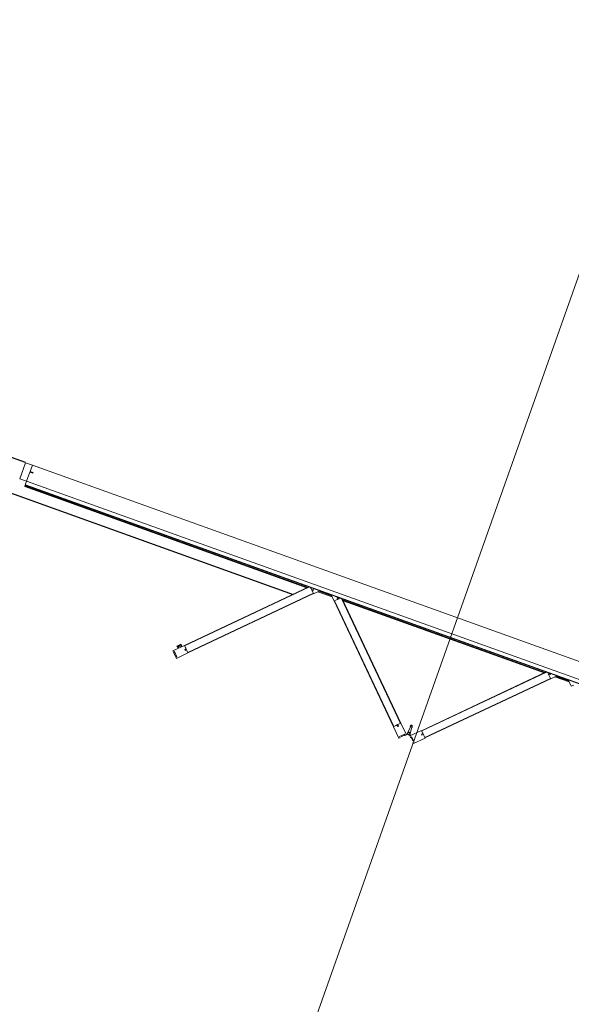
# Model space of a CAD drawing. Header units: millimetres. Extents: x 1512 to 2105, y 794 to 1149.
# Tile 8 of 256: x 1571.88 to 1575.17, y 1101.47 to 1107.34. Entities that reach past the tile are written whole.
import ezdxf

# ---------------------------------------------------------------- set-up
doc = ezdxf.new("R2010")
doc.units = ezdxf.units.MM
for name, color, linetype, lineweight in [('A-DOOR', 31, 'Continuous', 9), ('A-WALL', 113, 'Continuous', 9), ('G-ANNO-SYMB', 111, 'Continuous', 9)]:
    doc.layers.add(name, color=color, linetype=linetype, lineweight=lineweight)

# ---------------------------------------------------------------- blocks, each defined once
blk = doc.blocks.new('5-panel_Bi-fold_external_door_10806 - Type 1-239811-زیرزمین')
at = {"layer": 'A-DOOR'}
for p, q in [((-0.1205, 0.6949), (-0.1742, 0.6412)), ((-0.1389, 0.6058), (-0.0851, 0.6596)), ((-0.1148, 0.6893), (-0.1205, 0.6949)), ((-0.1198, 0.6843), (-0.1148, 0.6893)), ((-0.0957, 0.6603), (-0.1198, 0.6843)), ((-0.1103, 0.6784), (-0.112, 0.6766)), ((-0.1103, 0.6784), (-0.112, 0.6766)), ((-0.1103, 0.6784), (-0.112, 0.6766)), ((-0.097, 0.6673), (-0.1081, 0.6784)), ((-0.0908, 0.6653), (-0.0957, 0.6603)), ((-0.0909, 0.6651), (-0.0924, 0.6665)), ((-0.0851, 0.6596), (-0.0908, 0.6653)), ((-0.0879, 0.6568), (-0.0837, 0.6525)), ((-0.0797, 0.6539), (-0.0853, 0.6594)), ((-0.0625, 0.6594), (-0.0681, 0.6539)), ((-0.0674, 0.6531), (-0.0676, 0.6533)), ((-0.0674, 0.6531), (-0.0676, 0.6533)), ((-0.0674, 0.6531), (-0.0676, 0.6533)), ((-0.0674, 0.6531), (-0.0676, 0.6533)), ((-0.0674, 0.6531), (-0.0676, 0.6533)), ((-0.0674, 0.6531), (-0.0676, 0.6533)), ((-0.0674, 0.6531), (-0.0676, 0.6533)), ((-0.0674, 0.6531), (-0.0676, 0.6533)), ((-0.0674, 0.6531), (-0.0676, 0.6533)), ((-0.0642, 0.6525), (-0.0599, 0.6568)), ((-0.0571, 0.6653), (-0.0627, 0.6596)), ((-0.0627, 0.6596), (-0.009, 0.6058)), ((-0.0521, 0.6603), (-0.0571, 0.6653)), ((-0.0554, 0.6665), (-0.0569, 0.6651)), ((-0.0281, 0.6843), (-0.0521, 0.6603)), ((-0.0397, 0.6784), (-0.0508, 0.6673)), ((-0.0358, 0.6766), (-0.0376, 0.6784)), ((-0.0358, 0.6766), (-0.0376, 0.6784)), ((-0.0358, 0.6766), (-0.0376, 0.6784)), ((-0.0274, 0.6949), (-0.033, 0.6893)), ((-0.033, 0.6893), (-0.0281, 0.6843)), ((0.0264, 0.6412), (-0.0274, 0.6949)), ((1.3827, 0.695), (1.3289, 0.6412)), ((1.3643, 0.6059), (1.418, 0.6596)), ((1.3884, 0.6893), (1.3827, 0.695)), ((1.3834, 0.6843), (1.3884, 0.6893)), ((1.4074, 0.6603), (1.3834, 0.6843)), ((1.3912, 0.6854), (1.3868, 0.681)), ((1.4085, 0.6681), (1.3912, 0.6854)), ((1.4069, 0.6665), (1.4085, 0.6681)), ((1.4103, 0.6631), (1.4069, 0.6665)), ((1.4124, 0.6653), (1.4074, 0.6603)), ((1.418, 0.6596), (1.4124, 0.6653)), ((-0.7598, 0.0542), (-0.1735, 0.6405)), ((-0.7584, 0.0527), (-0.1721, 0.6391)), ((-0.7235, 0.0255), (-0.141, 0.608)), ((-0.7207, 0.0255), (-0.1396, 0.6066)), ((-0.1742, 0.6412), (-0.1627, 0.6297)), ((-0.1735, 0.6405), (-0.1721, 0.6391)), ((-0.1627, 0.6297), (-0.158, 0.6231)), ((-0.158, 0.6231), (-0.1507, 0.6304)), ((-0.1571, 0.6241), (-0.1528, 0.6198)), ((-0.1464, 0.6262), (-0.1536, 0.6191)), ((-0.1536, 0.6191), (-0.15, 0.617)), ((-0.1507, 0.6304), (-0.1464, 0.6262)), ((-0.15, 0.617), (-0.1389, 0.6058)), ((-0.141, 0.608), (-0.1396, 0.6066)), ((-0.0812, 0.645), (-0.0779, 0.598)), ((-0.0796, 0.6023), (-0.0777, 0.597)), ((-0.0796, 0.6023), (-0.0779, 0.598)), ((-0.0777, 0.597), (-0.0796, 0.6023)), ((-0.0777, 0.597), (-0.0778, 0.5974)), ((-0.0701, 0.597), (-0.0683, 0.6023)), ((-0.0683, 0.6023), (-0.0701, 0.597)), ((-0.0701, 0.597), (-0.07, 0.5974)), ((-0.0699, 0.598), (-0.0666, 0.645)), ((-0.0683, 0.6023), (-0.0699, 0.598)), ((-0.009, 0.6058), (0.0022, 0.617)), ((-0.0083, 0.6066), (-0.0069, 0.608)), ((-0.0083, 0.6066), (0.5728, 0.0255)), ((-0.0069, 0.608), (0.5757, 0.0255)), ((-0.0014, 0.6262), (0.0029, 0.6304)), ((0.0057, 0.6191), (-0.0014, 0.6262)), ((0.0022, 0.617), (0.0057, 0.6191)), ((0.0029, 0.6304), (0.0102, 0.6231)), ((0.005, 0.6198), (0.0092, 0.6241)), ((0.0102, 0.6231), (0.0148, 0.6297)), ((0.0148, 0.6297), (0.0264, 0.6412)), ((0.0243, 0.6391), (0.0257, 0.6405)), ((0.0243, 0.6391), (0.6106, 0.0527)), ((0.0257, 0.6405), (0.612, 0.0542)), ((1.3297, 0.6405), (0.7433, 0.0542)), ((1.3311, 0.6391), (0.7447, 0.0528)), ((1.3622, 0.608), (0.7797, 0.0255)), ((1.3636, 0.6066), (0.7825, 0.0255)), ((1.3289, 0.6412), (1.3401, 0.6301)), ((1.3297, 0.6405), (1.3311, 0.6391)), ((1.3401, 0.6301), (1.3422, 0.6265)), ((1.3422, 0.6265), (1.3493, 0.6336)), ((1.3429, 0.6273), (1.3472, 0.623)), ((1.3535, 0.6294), (1.3462, 0.622)), ((1.3462, 0.622), (1.3528, 0.6174)), ((1.3493, 0.6336), (1.3535, 0.6294)), ((1.3528, 0.6174), (1.3643, 0.6059)), ((1.3622, 0.608), (1.3636, 0.6066)), ((1.3775, 0.619), (1.381, 0.6155)), ((1.3785, 0.6129), (1.381, 0.6155)), ((1.3824, 0.609), (1.3785, 0.6129)), ((1.3943, 0.6288), (1.381, 0.6155)), ((1.4015, 0.6281), (1.3824, 0.609)), ((1.3833, 0.6081), (1.3824, 0.609)), ((1.3855, 0.6059), (1.3833, 0.6081)), ((1.3855, 0.6059), (1.4046, 0.625)), ((1.3855, 0.6059), (1.4046, 0.625)), ((1.3861, 0.6053), (1.3855, 0.6059)), ((1.3861, 0.6053), (1.4052, 0.6244)), ((1.3943, 0.6288), (1.3907, 0.6323)), ((1.3943, 0.6288), (1.3976, 0.632)), ((1.3976, 0.632), (1.4015, 0.6281)), ((1.4015, 0.6281), (1.4024, 0.6272)), ((1.4024, 0.6272), (1.4046, 0.625)), ((1.4046, 0.625), (1.4052, 0.6244)), ((2.581, 0.0259), (-2.331, 0.0259)), ((2.581, 0.0237), (-2.331, 0.0237)), ((-2.331, 0.0016), (2.581, 0.0016)), ((-0.8905, 0.0549), (-0.902, 0.0433)), ((-0.861, 0.0255), (-0.8905, 0.0549)), ((-0.7803, 0.0351), (-0.8707, 0.0351)), ((-0.8667, 0.0311), (-0.7843, 0.0311)), ((-0.788, 0.0296), (-0.863, 0.0296)), ((-0.7605, 0.0549), (-0.7899, 0.0255)), ((-0.749, 0.0433), (-0.7605, 0.0549)), ((-0.7584, 0.0527), (-0.7598, 0.0542)), ((-0.7498, 0.0314), (-0.7424, 0.0387)), ((-0.7455, 0.0271), (-0.7498, 0.0314)), ((-0.7424, 0.0387), (-0.749, 0.0433)), ((-0.7384, 0.0342), (-0.7455, 0.0271)), ((-0.7391, 0.0335), (-0.7434, 0.0377)), ((-0.7363, 0.0307), (-0.7384, 0.0342)), ((-0.7311, 0.0255), (-0.7363, 0.0307)), ((-0.715, 0.0311), (0.5672, 0.0311)), ((0.5632, 0.0351), (-0.711, 0.0351)), ((0.5885, 0.0307), (0.5833, 0.0255)), ((0.5906, 0.0342), (0.5885, 0.0307)), ((0.5977, 0.0271), (0.5906, 0.0342)), ((0.5956, 0.0377), (0.5913, 0.0335)), ((0.6012, 0.0433), (0.5946, 0.0387)), ((0.5946, 0.0387), (0.6019, 0.0314)), ((0.6019, 0.0314), (0.5977, 0.0271)), ((0.6127, 0.0549), (0.6012, 0.0433)), ((0.612, 0.0542), (0.6106, 0.0527)), ((0.6421, 0.0255), (0.6127, 0.0549)), ((0.7228, 0.0351), (0.6325, 0.0351)), ((0.6365, 0.0311), (0.7188, 0.0311)), ((0.7152, 0.0296), (0.6402, 0.0296)), ((0.7426, 0.0549), (0.7132, 0.0255)), ((0.7538, 0.0437), (0.7426, 0.0549)), ((0.7447, 0.0528), (0.7433, 0.0542)), ((0.7502, 0.0346), (0.7573, 0.0417)), ((0.7545, 0.0303), (0.7502, 0.0346)), ((0.7573, 0.0417), (0.7538, 0.0437)), ((0.7618, 0.0377), (0.7545, 0.0303)), ((0.7608, 0.0367), (0.7566, 0.0409)), ((0.7664, 0.0311), (0.7618, 0.0377)), ((0.772, 0.0255), (0.7664, 0.0311)), ((0.7881, 0.0311), (2.581, 0.0311)), ((2.581, 0.0351), (0.7921, 0.0351)), ((2.581, 0.0351), (2.581, 0.0311)), ((2.581, 0.0311), (2.581, 0.0301)), ((2.581, 0.0301), (2.581, 0.0255)), ((2.581, 0.0259), (2.581, 0.0255)), ((2.581, 0.0255), (2.581, 0.0243)), ((2.581, 0.0243), (2.581, 0.0237)), ((2.581, 0.0237), (2.581, 0.0193)), ((2.581, 0.0193), (2.581, 0.0038)), ((2.581, 0.0038), (2.581, 0.0016)), ((2.581, 0.0016), (2.581, -0.1)), ((2.625, 0.0016), (2.581, 0.0016)), ((2.581, 0.0016), (2.581, -0.0565)), ((2.625, -0.1), (2.625, 0.0016)), ((2.562, -0.057), (2.562, -0.0597)), ((2.581, -0.0565), (2.5625, -0.0565)), ((-2.331, -0.1), (2.581, -0.1)), ((2.5625, -0.0602), (2.581, -0.0602)), ((2.581, -0.0602), (2.581, -0.1)), ((2.581, -0.1), (2.625, -0.1))]:
    blk.add_line(p, q, dxfattribs=at)
at = {"layer": 'A-DOOR', "flags": 128}
for points in [[(-0.0739, 0.6563), (-0.0742, 0.6563), (-0.0746, 0.6563), (-0.0749, 0.6563), (-0.0752, 0.6562), (-0.0755, 0.6562), (-0.0758, 0.6561), (-0.0761, 0.656), (-0.0764, 0.6559), (-0.0767, 0.6558), (-0.077, 0.6557), (-0.0773, 0.6556), (-0.0776, 0.6554), (-0.0779, 0.6553), (-0.0782, 0.6551), (-0.0784, 0.6549), (-0.0787, 0.6548), (-0.0789, 0.6546), (-0.0792, 0.6544), (-0.0794, 0.6541), (-0.0797, 0.6539), (-0.0799, 0.6537), (-0.0801, 0.6534), (-0.0803, 0.6532), (-0.0805, 0.6529), (-0.0806, 0.6527), (-0.0808, 0.6524), (-0.081, 0.6521), (-0.0811, 0.6518), (-0.0812, 0.6515), (-0.0814, 0.6512), (-0.0815, 0.6509), (-0.0816, 0.6506), (-0.0817, 0.6503), (-0.0817, 0.65), (-0.0818, 0.6497), (-0.0818, 0.6494), (-0.0819, 0.6491), (-0.0819, 0.6487), (-0.0819, 0.6484), (-0.0819, 0.6481), (-0.0819, 0.6478), (-0.0819, 0.6475), (-0.0818, 0.6472), (-0.0818, 0.6468), (-0.0817, 0.6465), (-0.0816, 0.6462), (-0.0815, 0.6459), (-0.0814, 0.6456), (-0.0813, 0.6453), (-0.0812, 0.645), (-0.0811, 0.6447), (-0.0809, 0.6444), (-0.0807, 0.6442), (-0.0806, 0.6439), (-0.0804, 0.6436), (-0.0802, 0.6434), (-0.08, 0.6431), (-0.0798, 0.6429), (-0.0796, 0.6427), (-0.0793, 0.6424), (-0.0791, 0.6422), (-0.0788, 0.642), (-0.0786, 0.6418), (-0.0783, 0.6417), (-0.078, 0.6415), (-0.0778, 0.6413), (-0.0775, 0.6412), (-0.0772, 0.641)], [(-0.0739, 0.6563), (-0.0742, 0.6563), (-0.0746, 0.6563), (-0.0749, 0.6563), (-0.0752, 0.6562), (-0.0755, 0.6562), (-0.0758, 0.6561), (-0.0761, 0.656), (-0.0764, 0.6559), (-0.0767, 0.6558), (-0.077, 0.6557), (-0.0773, 0.6556), (-0.0776, 0.6554), (-0.0779, 0.6553), (-0.0782, 0.6551), (-0.0784, 0.6549), (-0.0787, 0.6548), (-0.0789, 0.6546), (-0.0792, 0.6544), (-0.0794, 0.6541), (-0.0797, 0.6539), (-0.0799, 0.6537), (-0.0801, 0.6534), (-0.0803, 0.6532), (-0.0805, 0.6529), (-0.0806, 0.6527), (-0.0808, 0.6524), (-0.081, 0.6521), (-0.0811, 0.6518), (-0.0812, 0.6515), (-0.0814, 0.6512), (-0.0815, 0.6509), (-0.0816, 0.6506), (-0.0817, 0.6503), (-0.0817, 0.65), (-0.0818, 0.6497), (-0.0818, 0.6494), (-0.0819, 0.6491), (-0.0819, 0.6487), (-0.0819, 0.6484), (-0.0819, 0.6481), (-0.0819, 0.6478), (-0.0819, 0.6475), (-0.0818, 0.6472), (-0.0818, 0.6468), (-0.0817, 0.6465), (-0.0816, 0.6462), (-0.0815, 0.6459), (-0.0814, 0.6456), (-0.0813, 0.6453), (-0.0812, 0.645), (-0.0811, 0.6447), (-0.0809, 0.6444), (-0.0807, 0.6442), (-0.0806, 0.6439), (-0.0804, 0.6436), (-0.0802, 0.6434), (-0.08, 0.6431), (-0.0798, 0.6429), (-0.0796, 0.6427), (-0.0793, 0.6424), (-0.0791, 0.6422), (-0.0788, 0.642), (-0.0786, 0.6418), (-0.0783, 0.6417), (-0.078, 0.6415), (-0.0778, 0.6413), (-0.0775, 0.6412), (-0.0772, 0.641), (-0.0769, 0.6409), (-0.0766, 0.6408), (-0.0763, 0.6407), (-0.076, 0.6406), (-0.0757, 0.6405), (-0.0754, 0.6405), (-0.075, 0.6404), (-0.0747, 0.6404), (-0.0744, 0.6404), (-0.0741, 0.6403), (-0.0739, 0.6403)], [(-0.0739, 0.6563), (-0.0742, 0.6563), (-0.0746, 0.6563), (-0.0749, 0.6563), (-0.0752, 0.6562), (-0.0755, 0.6562), (-0.0758, 0.6561), (-0.0761, 0.656), (-0.0764, 0.6559), (-0.0767, 0.6558), (-0.077, 0.6557), (-0.0773, 0.6556), (-0.0776, 0.6554), (-0.0779, 0.6553), (-0.0782, 0.6551), (-0.0784, 0.6549), (-0.0787, 0.6548), (-0.0789, 0.6546), (-0.0792, 0.6544), (-0.0794, 0.6541), (-0.0797, 0.6539), (-0.0799, 0.6537), (-0.0801, 0.6534), (-0.0803, 0.6532), (-0.0805, 0.6529), (-0.0806, 0.6527), (-0.0808, 0.6524), (-0.081, 0.6521), (-0.0811, 0.6518), (-0.0812, 0.6515), (-0.0814, 0.6512), (-0.0815, 0.6509), (-0.0816, 0.6506), (-0.0817, 0.6503), (-0.0817, 0.65), (-0.0818, 0.6497), (-0.0818, 0.6494), (-0.0819, 0.6491), (-0.0819, 0.6487), (-0.0819, 0.6484), (-0.0819, 0.6481), (-0.0819, 0.6478), (-0.0819, 0.6475), (-0.0818, 0.6472), (-0.0818, 0.6468), (-0.0817, 0.6465), (-0.0816, 0.6462), (-0.0815, 0.6459), (-0.0814, 0.6456), (-0.0813, 0.6453), (-0.0812, 0.645), (-0.0811, 0.6447), (-0.0809, 0.6444), (-0.0807, 0.6442), (-0.0806, 0.6439), (-0.0804, 0.6436), (-0.0802, 0.6434), (-0.08, 0.6431), (-0.0798, 0.6429), (-0.0796, 0.6427), (-0.0793, 0.6424), (-0.0791, 0.6422), (-0.0788, 0.642), (-0.0786, 0.6418), (-0.0783, 0.6417), (-0.078, 0.6415), (-0.0778, 0.6413), (-0.0775, 0.6412), (-0.0772, 0.641)], [(-0.0739, 0.6563), (-0.0742, 0.6563), (-0.0746, 0.6563), (-0.0749, 0.6563), (-0.0752, 0.6562), (-0.0755, 0.6562), (-0.0758, 0.6561), (-0.0761, 0.656), (-0.0764, 0.6559), (-0.0767, 0.6558), (-0.077, 0.6557), (-0.0773, 0.6556), (-0.0776, 0.6554), (-0.0779, 0.6553), (-0.0782, 0.6551), (-0.0784, 0.6549), (-0.0787, 0.6548), (-0.0789, 0.6546), (-0.0792, 0.6544), (-0.0794, 0.6541), (-0.0797, 0.6539), (-0.0799, 0.6537), (-0.0801, 0.6534), (-0.0803, 0.6532), (-0.0805, 0.6529), (-0.0806, 0.6527), (-0.0808, 0.6524), (-0.081, 0.6521), (-0.0811, 0.6518), (-0.0812, 0.6515), (-0.0814, 0.6512), (-0.0815, 0.6509), (-0.0816, 0.6506), (-0.0817, 0.6503), (-0.0817, 0.65), (-0.0818, 0.6497), (-0.0818, 0.6494), (-0.0819, 0.6491), (-0.0819, 0.6487), (-0.0819, 0.6484), (-0.0819, 0.6481), (-0.0819, 0.6478), (-0.0819, 0.6475), (-0.0818, 0.6472), (-0.0818, 0.6468), (-0.0817, 0.6465), (-0.0816, 0.6462), (-0.0815, 0.6459), (-0.0814, 0.6456), (-0.0813, 0.6453), (-0.0812, 0.645), (-0.0811, 0.6447), (-0.0809, 0.6444), (-0.0807, 0.6442), (-0.0806, 0.6439), (-0.0804, 0.6436), (-0.0802, 0.6434), (-0.08, 0.6431), (-0.0798, 0.6429), (-0.0796, 0.6427), (-0.0793, 0.6424), (-0.0791, 0.6422), (-0.0788, 0.642), (-0.0786, 0.6418), (-0.0783, 0.6417), (-0.078, 0.6415), (-0.0778, 0.6413), (-0.0775, 0.6412), (-0.0772, 0.641)], [(-0.0739, 0.6563), (-0.0742, 0.6563), (-0.0746, 0.6563), (-0.0749, 0.6563), (-0.0752, 0.6562), (-0.0755, 0.6562), (-0.0758, 0.6561), (-0.0761, 0.656), (-0.0764, 0.6559), (-0.0767, 0.6558), (-0.077, 0.6557), (-0.0773, 0.6556), (-0.0776, 0.6554), (-0.0779, 0.6553), (-0.0782, 0.6551), (-0.0784, 0.6549), (-0.0787, 0.6548), (-0.0789, 0.6546), (-0.0792, 0.6544), (-0.0794, 0.6541), (-0.0797, 0.6539), (-0.0799, 0.6537), (-0.0801, 0.6534), (-0.0803, 0.6532), (-0.0805, 0.6529), (-0.0806, 0.6527), (-0.0808, 0.6524), (-0.081, 0.6521), (-0.0811, 0.6518), (-0.0812, 0.6515), (-0.0814, 0.6512), (-0.0815, 0.6509), (-0.0816, 0.6506), (-0.0817, 0.6503), (-0.0817, 0.65), (-0.0818, 0.6497), (-0.0818, 0.6494), (-0.0819, 0.6491), (-0.0819, 0.6487), (-0.0819, 0.6484), (-0.0819, 0.6481), (-0.0819, 0.6478), (-0.0819, 0.6475), (-0.0818, 0.6472), (-0.0818, 0.6468), (-0.0817, 0.6465), (-0.0816, 0.6462), (-0.0815, 0.6459), (-0.0814, 0.6456), (-0.0813, 0.6453), (-0.0812, 0.645), (-0.0811, 0.6447), (-0.0809, 0.6444), (-0.0807, 0.6442), (-0.0806, 0.6439), (-0.0804, 0.6436), (-0.0802, 0.6434), (-0.08, 0.6431), (-0.0798, 0.6429), (-0.0796, 0.6427), (-0.0793, 0.6424), (-0.0791, 0.6422), (-0.0788, 0.642), (-0.0786, 0.6418), (-0.0783, 0.6417), (-0.078, 0.6415), (-0.0778, 0.6413), (-0.0775, 0.6412), (-0.0772, 0.641)], [(-0.0808, 0.6524), (-0.081, 0.6521), (-0.0811, 0.6518), (-0.0812, 0.6515), (-0.0814, 0.6512), (-0.0815, 0.6509), (-0.0816, 0.6506), (-0.0817, 0.6503), (-0.0817, 0.65), (-0.0818, 0.6497), (-0.0818, 0.6494), (-0.0819, 0.6491), (-0.0819, 0.6487), (-0.0819, 0.6484), (-0.0819, 0.6481), (-0.0819, 0.6478), (-0.0819, 0.6475), (-0.0818, 0.6472), (-0.0818, 0.6468), (-0.0817, 0.6465), (-0.0816, 0.6462), (-0.0815, 0.6459), (-0.0814, 0.6456), (-0.0813, 0.6453)], [(-0.081, 0.6521), (-0.0811, 0.6518), (-0.0812, 0.6515), (-0.0814, 0.6512), (-0.0815, 0.6509), (-0.0816, 0.6506), (-0.0817, 0.6503), (-0.0817, 0.65), (-0.0818, 0.6497), (-0.0818, 0.6494), (-0.0819, 0.6491), (-0.0819, 0.6487), (-0.0819, 0.6484), (-0.0819, 0.6481), (-0.0819, 0.6478), (-0.0819, 0.6475), (-0.0818, 0.6472), (-0.0818, 0.6468), (-0.0817, 0.6465), (-0.0816, 0.6462), (-0.0815, 0.6459), (-0.0814, 0.6456), (-0.0813, 0.6453)], [(-0.081, 0.6521), (-0.0811, 0.6518), (-0.0812, 0.6515), (-0.0814, 0.6512), (-0.0815, 0.6509), (-0.0816, 0.6506), (-0.0817, 0.6503), (-0.0817, 0.65), (-0.0818, 0.6497), (-0.0818, 0.6494), (-0.0819, 0.6491), (-0.0819, 0.6487), (-0.0819, 0.6484), (-0.0819, 0.6481), (-0.0819, 0.6478), (-0.0819, 0.6475), (-0.0818, 0.6472), (-0.0818, 0.6468), (-0.0817, 0.6465), (-0.0816, 0.6462), (-0.0815, 0.6459), (-0.0814, 0.6456), (-0.0813, 0.6453)], [(-0.081, 0.6521), (-0.0811, 0.6518), (-0.0812, 0.6515), (-0.0814, 0.6512), (-0.0815, 0.6509), (-0.0816, 0.6506), (-0.0817, 0.6503), (-0.0817, 0.65), (-0.0818, 0.6497), (-0.0818, 0.6494), (-0.0819, 0.6491), (-0.0819, 0.6487), (-0.0819, 0.6484), (-0.0819, 0.6481), (-0.0819, 0.6478), (-0.0819, 0.6475), (-0.0818, 0.6472), (-0.0818, 0.6468), (-0.0817, 0.6465), (-0.0816, 0.6462), (-0.0815, 0.6459), (-0.0814, 0.6456), (-0.0813, 0.6453)], [(-0.081, 0.6521), (-0.0811, 0.6518), (-0.0812, 0.6515), (-0.0814, 0.6512), (-0.0815, 0.6509), (-0.0816, 0.6506), (-0.0817, 0.6503), (-0.0817, 0.65), (-0.0818, 0.6497), (-0.0818, 0.6494), (-0.0819, 0.6491), (-0.0819, 0.6487), (-0.0819, 0.6484), (-0.0819, 0.6481), (-0.0819, 0.6478), (-0.0819, 0.6475), (-0.0818, 0.6472), (-0.0818, 0.6468), (-0.0817, 0.6465), (-0.0816, 0.6462), (-0.0815, 0.6459), (-0.0814, 0.6456), (-0.0813, 0.6453)], [(-0.081, 0.6521), (-0.0811, 0.6518), (-0.0812, 0.6515), (-0.0814, 0.6512), (-0.0815, 0.6509), (-0.0816, 0.6506), (-0.0817, 0.6503), (-0.0817, 0.65), (-0.0818, 0.6497), (-0.0818, 0.6494), (-0.0819, 0.6491), (-0.0819, 0.6487), (-0.0819, 0.6484), (-0.0819, 0.6481), (-0.0819, 0.6478), (-0.0819, 0.6475), (-0.0818, 0.6472), (-0.0818, 0.6468), (-0.0817, 0.6465), (-0.0816, 0.6462), (-0.0815, 0.6459), (-0.0814, 0.6456), (-0.0813, 0.6453)], [(-0.081, 0.6521), (-0.0811, 0.6518), (-0.0812, 0.6515), (-0.0814, 0.6512), (-0.0815, 0.6509), (-0.0816, 0.6506), (-0.0817, 0.6503), (-0.0817, 0.65), (-0.0818, 0.6497), (-0.0818, 0.6494), (-0.0819, 0.6491), (-0.0819, 0.6487), (-0.0819, 0.6484), (-0.0819, 0.6481), (-0.0819, 0.6478), (-0.0819, 0.6475), (-0.0818, 0.6472), (-0.0818, 0.6468), (-0.0817, 0.6465), (-0.0816, 0.6462), (-0.0815, 0.6459), (-0.0814, 0.6456), (-0.0813, 0.6453)], [(-0.081, 0.6521), (-0.0811, 0.6518), (-0.0812, 0.6515), (-0.0814, 0.6512), (-0.0815, 0.6509), (-0.0816, 0.6506), (-0.0817, 0.6503), (-0.0817, 0.65), (-0.0818, 0.6497), (-0.0818, 0.6494), (-0.0819, 0.6491), (-0.0819, 0.6487), (-0.0819, 0.6484), (-0.0819, 0.6481), (-0.0819, 0.6478), (-0.0819, 0.6475), (-0.0818, 0.6472), (-0.0818, 0.6468), (-0.0817, 0.6465), (-0.0816, 0.6462), (-0.0815, 0.6459), (-0.0814, 0.6456), (-0.0813, 0.6453)], [(-0.081, 0.6521), (-0.0811, 0.6518), (-0.0812, 0.6515), (-0.0814, 0.6512), (-0.0815, 0.6509), (-0.0816, 0.6506), (-0.0817, 0.6503), (-0.0817, 0.65), (-0.0818, 0.6497), (-0.0818, 0.6494), (-0.0819, 0.6491), (-0.0819, 0.6487), (-0.0819, 0.6484), (-0.0819, 0.6481), (-0.0819, 0.6478), (-0.0819, 0.6475), (-0.0818, 0.6472), (-0.0818, 0.6468), (-0.0817, 0.6465), (-0.0816, 0.6462), (-0.0815, 0.6459), (-0.0814, 0.6456), (-0.0813, 0.6453)], [(-0.0742, 0.6563), (-0.0746, 0.6563), (-0.0749, 0.6563), (-0.0752, 0.6562), (-0.0755, 0.6562), (-0.0758, 0.6561), (-0.0761, 0.656), (-0.0764, 0.6559), (-0.0767, 0.6558), (-0.077, 0.6557), (-0.0773, 0.6556), (-0.0776, 0.6554), (-0.0779, 0.6553), (-0.0782, 0.6551), (-0.0784, 0.6549), (-0.0787, 0.6548), (-0.0789, 0.6546), (-0.0792, 0.6544), (-0.0794, 0.6541), (-0.0797, 0.6539), (-0.0799, 0.6537), (-0.0801, 0.6534), (-0.0803, 0.6532), (-0.0805, 0.6529)], [(-0.0742, 0.6563), (-0.0746, 0.6563), (-0.0749, 0.6563), (-0.0752, 0.6562), (-0.0755, 0.6562), (-0.0758, 0.6561), (-0.0761, 0.656), (-0.0764, 0.6559), (-0.0767, 0.6558), (-0.077, 0.6557), (-0.0773, 0.6556), (-0.0776, 0.6554), (-0.0779, 0.6553), (-0.0782, 0.6551), (-0.0784, 0.6549), (-0.0787, 0.6548), (-0.0789, 0.6546), (-0.0792, 0.6544), (-0.0794, 0.6541), (-0.0797, 0.6539), (-0.0799, 0.6537), (-0.0801, 0.6534), (-0.0803, 0.6532), (-0.0805, 0.6529)], [(-0.0742, 0.6563), (-0.0746, 0.6563), (-0.0749, 0.6563), (-0.0752, 0.6562), (-0.0755, 0.6562), (-0.0758, 0.6561), (-0.0761, 0.656), (-0.0764, 0.6559), (-0.0767, 0.6558), (-0.077, 0.6557), (-0.0773, 0.6556), (-0.0776, 0.6554), (-0.0779, 0.6553), (-0.0782, 0.6551), (-0.0784, 0.6549), (-0.0787, 0.6548), (-0.0789, 0.6546), (-0.0792, 0.6544), (-0.0794, 0.6541), (-0.0797, 0.6539), (-0.0799, 0.6537), (-0.0801, 0.6534), (-0.0803, 0.6532), (-0.0805, 0.6529)], [(-0.0742, 0.6563), (-0.0746, 0.6563), (-0.0749, 0.6563), (-0.0752, 0.6562), (-0.0755, 0.6562), (-0.0758, 0.6561), (-0.0761, 0.656), (-0.0764, 0.6559), (-0.0767, 0.6558), (-0.077, 0.6557), (-0.0773, 0.6556), (-0.0776, 0.6554), (-0.0779, 0.6553), (-0.0782, 0.6551), (-0.0784, 0.6549), (-0.0787, 0.6548), (-0.0789, 0.6546), (-0.0792, 0.6544), (-0.0794, 0.6541), (-0.0797, 0.6539), (-0.0799, 0.6537), (-0.0801, 0.6534), (-0.0803, 0.6532), (-0.0805, 0.6529)], [(-0.0742, 0.6563), (-0.0746, 0.6563), (-0.0749, 0.6563), (-0.0752, 0.6562), (-0.0755, 0.6562), (-0.0758, 0.6561), (-0.0761, 0.656), (-0.0764, 0.6559), (-0.0767, 0.6558), (-0.077, 0.6557), (-0.0773, 0.6556), (-0.0776, 0.6554), (-0.0779, 0.6553), (-0.0782, 0.6551), (-0.0784, 0.6549), (-0.0787, 0.6548), (-0.0789, 0.6546), (-0.0792, 0.6544), (-0.0794, 0.6541), (-0.0797, 0.6539), (-0.0799, 0.6537), (-0.0801, 0.6534), (-0.0803, 0.6532), (-0.0805, 0.6529)], [(-0.0742, 0.6563), (-0.0746, 0.6563), (-0.0749, 0.6563), (-0.0752, 0.6562), (-0.0755, 0.6562), (-0.0758, 0.6561), (-0.0761, 0.656), (-0.0764, 0.6559), (-0.0767, 0.6558), (-0.077, 0.6557), (-0.0773, 0.6556), (-0.0776, 0.6554), (-0.0779, 0.6553), (-0.0782, 0.6551), (-0.0784, 0.6549), (-0.0787, 0.6548), (-0.0789, 0.6546), (-0.0792, 0.6544), (-0.0794, 0.6541), (-0.0797, 0.6539), (-0.0799, 0.6537), (-0.0801, 0.6534), (-0.0803, 0.6532), (-0.0805, 0.6529)], [(-0.0742, 0.6563), (-0.0746, 0.6563), (-0.0749, 0.6563), (-0.0752, 0.6562), (-0.0755, 0.6562), (-0.0758, 0.6561), (-0.0761, 0.656), (-0.0764, 0.6559), (-0.0767, 0.6558), (-0.077, 0.6557), (-0.0773, 0.6556), (-0.0776, 0.6554), (-0.0779, 0.6553), (-0.0782, 0.6551), (-0.0784, 0.6549), (-0.0787, 0.6548), (-0.0789, 0.6546), (-0.0792, 0.6544), (-0.0794, 0.6541), (-0.0797, 0.6539), (-0.0799, 0.6537), (-0.0801, 0.6534), (-0.0803, 0.6532), (-0.0805, 0.6529)], [(-0.0742, 0.6563), (-0.0746, 0.6563), (-0.0749, 0.6563), (-0.0752, 0.6562), (-0.0755, 0.6562), (-0.0758, 0.6561), (-0.0761, 0.656), (-0.0764, 0.6559), (-0.0767, 0.6558), (-0.077, 0.6557), (-0.0773, 0.6556), (-0.0776, 0.6554), (-0.0779, 0.6553), (-0.0782, 0.6551), (-0.0784, 0.6549), (-0.0787, 0.6548), (-0.0789, 0.6546), (-0.0792, 0.6544), (-0.0794, 0.6541), (-0.0797, 0.6539), (-0.0799, 0.6537), (-0.0801, 0.6534), (-0.0803, 0.6532), (-0.0805, 0.6529)], [(-0.0742, 0.6563), (-0.0746, 0.6563), (-0.0749, 0.6563), (-0.0752, 0.6562), (-0.0755, 0.6562), (-0.0758, 0.6561), (-0.0761, 0.656), (-0.0764, 0.6559), (-0.0767, 0.6558), (-0.077, 0.6557), (-0.0773, 0.6556), (-0.0776, 0.6554), (-0.0779, 0.6553), (-0.0782, 0.6551), (-0.0784, 0.6549), (-0.0787, 0.6548), (-0.0789, 0.6546), (-0.0792, 0.6544), (-0.0794, 0.6541), (-0.0797, 0.6539), (-0.0799, 0.6537), (-0.0801, 0.6534), (-0.0803, 0.6532), (-0.0805, 0.6529)], [(-0.0681, 0.6538), (-0.0683, 0.654), (-0.0685, 0.6542), (-0.0688, 0.6545), (-0.069, 0.6547), (-0.0693, 0.6548), (-0.0695, 0.655), (-0.0698, 0.6552), (-0.0701, 0.6554), (-0.0704, 0.6555), (-0.0706, 0.6556), (-0.0709, 0.6558), (-0.0712, 0.6559), (-0.0715, 0.656), (-0.0718, 0.6561), (-0.0722, 0.6561), (-0.0725, 0.6562), (-0.0728, 0.6563), (-0.0731, 0.6563), (-0.0734, 0.6563), (-0.0737, 0.6563), (-0.0739, 0.6563)], [(-0.0739, 0.6403), (-0.0736, 0.6403), (-0.0733, 0.6404), (-0.073, 0.6404), (-0.0726, 0.6404), (-0.0723, 0.6405), (-0.072, 0.6406), (-0.0717, 0.6407), (-0.0714, 0.6407), (-0.0711, 0.6409), (-0.0708, 0.641), (-0.0705, 0.6411), (-0.0702, 0.6412), (-0.0699, 0.6414), (-0.0697, 0.6416), (-0.0694, 0.6417), (-0.0691, 0.6419), (-0.0689, 0.6421), (-0.0686, 0.6423), (-0.0684, 0.6425), (-0.0682, 0.6428), (-0.068, 0.643), (-0.0677, 0.6432), (-0.0676, 0.6435), (-0.0674, 0.6438), (-0.0672, 0.644), (-0.067, 0.6443), (-0.0669, 0.6446), (-0.0667, 0.6449), (-0.0666, 0.6451), (-0.0665, 0.6454), (-0.0663, 0.6457), (-0.0663, 0.646), (-0.0662, 0.6464), (-0.0661, 0.6467), (-0.066, 0.647), (-0.066, 0.6473), (-0.0659, 0.6476), (-0.0659, 0.6479), (-0.0659, 0.6483), (-0.0659, 0.6486), (-0.0659, 0.6489), (-0.066, 0.6492), (-0.066, 0.6495), (-0.0661, 0.6498), (-0.0661, 0.6502), (-0.0662, 0.6505), (-0.0663, 0.6508), (-0.0664, 0.6511), (-0.0665, 0.6514), (-0.0666, 0.6517), (-0.0668, 0.652), (-0.0669, 0.6522), (-0.0671, 0.6525), (-0.0673, 0.6528), (-0.0674, 0.6531), (-0.0676, 0.6533), (-0.0678, 0.6536), (-0.0681, 0.6538), (-0.0683, 0.654), (-0.0685, 0.6542), (-0.0688, 0.6545), (-0.069, 0.6547), (-0.0693, 0.6548), (-0.0695, 0.655), (-0.0698, 0.6552), (-0.0701, 0.6554), (-0.0704, 0.6555), (-0.0706, 0.6556), (-0.0709, 0.6558), (-0.0712, 0.6559), (-0.0715, 0.656), (-0.0718, 0.6561), (-0.0722, 0.6561), (-0.0725, 0.6562), (-0.0728, 0.6563), (-0.0731, 0.6563), (-0.0734, 0.6563), (-0.0737, 0.6563), (-0.0739, 0.6563)], [(-0.0681, 0.6538), (-0.0683, 0.654), (-0.0685, 0.6542), (-0.0688, 0.6545), (-0.069, 0.6547), (-0.0693, 0.6548), (-0.0695, 0.655), (-0.0698, 0.6552), (-0.0701, 0.6554), (-0.0704, 0.6555), (-0.0706, 0.6556), (-0.0709, 0.6558), (-0.0712, 0.6559), (-0.0715, 0.656), (-0.0718, 0.6561), (-0.0722, 0.6561), (-0.0725, 0.6562), (-0.0728, 0.6563), (-0.0731, 0.6563), (-0.0734, 0.6563), (-0.0737, 0.6563), (-0.0739, 0.6563)], [(-0.0681, 0.6538), (-0.0683, 0.654), (-0.0685, 0.6542), (-0.0688, 0.6545), (-0.069, 0.6547), (-0.0693, 0.6548), (-0.0695, 0.655), (-0.0698, 0.6552), (-0.0701, 0.6554), (-0.0704, 0.6555), (-0.0706, 0.6556), (-0.0709, 0.6558), (-0.0712, 0.6559), (-0.0715, 0.656), (-0.0718, 0.6561), (-0.0722, 0.6561), (-0.0725, 0.6562), (-0.0728, 0.6563), (-0.0731, 0.6563), (-0.0734, 0.6563), (-0.0737, 0.6563), (-0.0739, 0.6563)], [(-0.0681, 0.6538), (-0.0683, 0.654), (-0.0685, 0.6542), (-0.0688, 0.6545), (-0.069, 0.6547), (-0.0693, 0.6548), (-0.0695, 0.655), (-0.0698, 0.6552), (-0.0701, 0.6554), (-0.0704, 0.6555), (-0.0706, 0.6556), (-0.0709, 0.6558), (-0.0712, 0.6559), (-0.0715, 0.656), (-0.0718, 0.6561), (-0.0722, 0.6561), (-0.0725, 0.6562), (-0.0728, 0.6563), (-0.0731, 0.6563), (-0.0734, 0.6563), (-0.0737, 0.6563), (-0.0739, 0.6563)], [(-0.0739, 0.6403), (-0.0736, 0.6403), (-0.0733, 0.6404), (-0.073, 0.6404), (-0.0726, 0.6404), (-0.0723, 0.6405), (-0.072, 0.6406), (-0.0717, 0.6407), (-0.0714, 0.6407), (-0.0711, 0.6409), (-0.0708, 0.641), (-0.0705, 0.6411), (-0.0702, 0.6412), (-0.0699, 0.6414), (-0.0697, 0.6416), (-0.0694, 0.6417), (-0.0691, 0.6419), (-0.0689, 0.6421), (-0.0686, 0.6423), (-0.0684, 0.6425), (-0.0682, 0.6428), (-0.068, 0.643), (-0.0677, 0.6432), (-0.0676, 0.6435), (-0.0674, 0.6438), (-0.0672, 0.644), (-0.067, 0.6443), (-0.0669, 0.6446), (-0.0667, 0.6449), (-0.0666, 0.6451), (-0.0665, 0.6454), (-0.0663, 0.6457), (-0.0663, 0.646), (-0.0662, 0.6464), (-0.0661, 0.6467), (-0.066, 0.647), (-0.066, 0.6473), (-0.0659, 0.6476), (-0.0659, 0.6479), (-0.0659, 0.6483), (-0.0659, 0.6486), (-0.0659, 0.6489), (-0.066, 0.6492), (-0.066, 0.6495), (-0.0661, 0.6498), (-0.0661, 0.6502), (-0.0662, 0.6505), (-0.0663, 0.6508), (-0.0664, 0.6511), (-0.0665, 0.6514), (-0.0666, 0.6517), (-0.0668, 0.652), (-0.0669, 0.6522), (-0.0671, 0.6525), (-0.0673, 0.6528), (-0.0674, 0.6531), (-0.0676, 0.6533)], [(-0.0739, 0.6403), (-0.0736, 0.6403), (-0.0733, 0.6404), (-0.073, 0.6404), (-0.0726, 0.6404), (-0.0723, 0.6405), (-0.072, 0.6406), (-0.0717, 0.6407), (-0.0714, 0.6407), (-0.0711, 0.6409), (-0.0708, 0.641), (-0.0705, 0.6411), (-0.0702, 0.6412), (-0.0699, 0.6414), (-0.0697, 0.6416), (-0.0694, 0.6417), (-0.0691, 0.6419), (-0.0689, 0.6421), (-0.0686, 0.6423), (-0.0684, 0.6425), (-0.0682, 0.6428), (-0.068, 0.643), (-0.0677, 0.6432), (-0.0676, 0.6435), (-0.0674, 0.6438), (-0.0672, 0.644), (-0.067, 0.6443), (-0.0669, 0.6446), (-0.0667, 0.6449), (-0.0666, 0.6451), (-0.0665, 0.6454), (-0.0663, 0.6457), (-0.0663, 0.646), (-0.0662, 0.6464), (-0.0661, 0.6467), (-0.066, 0.647), (-0.066, 0.6473), (-0.0659, 0.6476), (-0.0659, 0.6479), (-0.0659, 0.6483), (-0.0659, 0.6486), (-0.0659, 0.6489), (-0.066, 0.6492), (-0.066, 0.6495), (-0.0661, 0.6498), (-0.0661, 0.6502), (-0.0662, 0.6505), (-0.0663, 0.6508), (-0.0664, 0.6511), (-0.0665, 0.6514), (-0.0666, 0.6517), (-0.0668, 0.652), (-0.0669, 0.6522), (-0.0671, 0.6525), (-0.0673, 0.6528), (-0.0674, 0.6531), (-0.0676, 0.6533)], [(-0.0739, 0.6403), (-0.0736, 0.6403), (-0.0733, 0.6404), (-0.073, 0.6404), (-0.0726, 0.6404), (-0.0723, 0.6405), (-0.072, 0.6406), (-0.0717, 0.6407), (-0.0714, 0.6407), (-0.0711, 0.6409), (-0.0708, 0.641), (-0.0705, 0.6411), (-0.0702, 0.6412), (-0.0699, 0.6414), (-0.0697, 0.6416), (-0.0694, 0.6417), (-0.0691, 0.6419), (-0.0689, 0.6421), (-0.0686, 0.6423), (-0.0684, 0.6425), (-0.0682, 0.6428), (-0.068, 0.643), (-0.0677, 0.6432), (-0.0676, 0.6435), (-0.0674, 0.6438), (-0.0672, 0.644), (-0.067, 0.6443), (-0.0669, 0.6446), (-0.0667, 0.6449), (-0.0666, 0.6451), (-0.0665, 0.6454), (-0.0663, 0.6457), (-0.0663, 0.646), (-0.0662, 0.6464), (-0.0661, 0.6467), (-0.066, 0.647), (-0.066, 0.6473), (-0.0659, 0.6476), (-0.0659, 0.6479), (-0.0659, 0.6483), (-0.0659, 0.6486), (-0.0659, 0.6489), (-0.066, 0.6492), (-0.066, 0.6495), (-0.0661, 0.6498), (-0.0661, 0.6502), (-0.0662, 0.6505), (-0.0663, 0.6508), (-0.0664, 0.6511), (-0.0665, 0.6514), (-0.0666, 0.6517), (-0.0668, 0.652), (-0.0669, 0.6522), (-0.0671, 0.6525), (-0.0673, 0.6528), (-0.0674, 0.6531), (-0.0676, 0.6533)], [(-0.0739, 0.6403), (-0.0736, 0.6403), (-0.0733, 0.6404), (-0.073, 0.6404), (-0.0726, 0.6404), (-0.0723, 0.6405), (-0.072, 0.6406), (-0.0717, 0.6407), (-0.0714, 0.6407), (-0.0711, 0.6409), (-0.0708, 0.641), (-0.0705, 0.6411), (-0.0702, 0.6412), (-0.0699, 0.6414), (-0.0697, 0.6416), (-0.0694, 0.6417), (-0.0691, 0.6419), (-0.0689, 0.6421), (-0.0686, 0.6423), (-0.0684, 0.6425), (-0.0682, 0.6428), (-0.068, 0.643), (-0.0677, 0.6432), (-0.0676, 0.6435), (-0.0674, 0.6438), (-0.0672, 0.644), (-0.067, 0.6443), (-0.0669, 0.6446), (-0.0667, 0.6449), (-0.0666, 0.6451), (-0.0665, 0.6454), (-0.0663, 0.6457), (-0.0663, 0.646), (-0.0662, 0.6464), (-0.0661, 0.6467), (-0.066, 0.647), (-0.066, 0.6473), (-0.0659, 0.6476), (-0.0659, 0.6479), (-0.0659, 0.6483), (-0.0659, 0.6486), (-0.0659, 0.6489), (-0.066, 0.6492), (-0.066, 0.6495), (-0.0661, 0.6498), (-0.0661, 0.6502), (-0.0662, 0.6505), (-0.0663, 0.6508), (-0.0664, 0.6511), (-0.0665, 0.6514), (-0.0666, 0.6517), (-0.0668, 0.652), (-0.0669, 0.6522), (-0.0671, 0.6525), (-0.0673, 0.6528), (-0.0674, 0.6531), (-0.0676, 0.6533)], [(-0.0709, 0.6558), (-0.0712, 0.6559), (-0.0715, 0.656), (-0.0718, 0.6561), (-0.0722, 0.6561), (-0.0725, 0.6562), (-0.0728, 0.6563), (-0.0731, 0.6563), (-0.0734, 0.6563)], [(-0.0709, 0.6558), (-0.0712, 0.6559), (-0.0715, 0.656), (-0.0718, 0.6561), (-0.0722, 0.6561), (-0.0725, 0.6562), (-0.0728, 0.6563), (-0.0731, 0.6563), (-0.0734, 0.6563)], [(-0.0709, 0.6558), (-0.0712, 0.6559), (-0.0715, 0.656), (-0.0718, 0.6561), (-0.0722, 0.6561), (-0.0725, 0.6562), (-0.0728, 0.6563), (-0.0731, 0.6563), (-0.0734, 0.6563)], [(-0.0709, 0.6558), (-0.0712, 0.6559), (-0.0715, 0.656), (-0.0718, 0.6561), (-0.0722, 0.6561), (-0.0725, 0.6562), (-0.0728, 0.6563), (-0.0731, 0.6563), (-0.0734, 0.6563)], [(-0.0709, 0.6558), (-0.0712, 0.6559), (-0.0715, 0.656), (-0.0718, 0.6561), (-0.0722, 0.6561), (-0.0725, 0.6562), (-0.0728, 0.6563), (-0.0731, 0.6563), (-0.0734, 0.6563)], [(-0.0709, 0.6558), (-0.0712, 0.6559), (-0.0715, 0.656), (-0.0718, 0.6561), (-0.0722, 0.6561), (-0.0725, 0.6562), (-0.0728, 0.6563), (-0.0731, 0.6563), (-0.0734, 0.6563)], [(-0.0709, 0.6558), (-0.0712, 0.6559), (-0.0715, 0.656), (-0.0718, 0.6561), (-0.0722, 0.6561), (-0.0725, 0.6562), (-0.0728, 0.6563), (-0.0731, 0.6563), (-0.0734, 0.6563)], [(-0.0709, 0.6558), (-0.0712, 0.6559), (-0.0715, 0.656), (-0.0718, 0.6561), (-0.0722, 0.6561), (-0.0725, 0.6562), (-0.0728, 0.6563), (-0.0731, 0.6563), (-0.0734, 0.6563)], [(-0.0709, 0.6558), (-0.0712, 0.6559), (-0.0715, 0.656), (-0.0718, 0.6561), (-0.0722, 0.6561), (-0.0725, 0.6562), (-0.0728, 0.6563), (-0.0731, 0.6563), (-0.0734, 0.6563)], [(-0.0681, 0.6538), (-0.0683, 0.654), (-0.0685, 0.6542), (-0.0688, 0.6545), (-0.069, 0.6547), (-0.0693, 0.6548), (-0.0695, 0.655), (-0.0698, 0.6552), (-0.0701, 0.6554), (-0.0704, 0.6555), (-0.0706, 0.6556)], [(-0.0681, 0.6538), (-0.0683, 0.654), (-0.0685, 0.6542), (-0.0688, 0.6545), (-0.069, 0.6547), (-0.0693, 0.6548), (-0.0695, 0.655), (-0.0698, 0.6552), (-0.0701, 0.6554), (-0.0704, 0.6555), (-0.0706, 0.6556)], [(-0.0681, 0.6538), (-0.0683, 0.654), (-0.0685, 0.6542), (-0.0688, 0.6545), (-0.069, 0.6547), (-0.0693, 0.6548), (-0.0695, 0.655), (-0.0698, 0.6552), (-0.0701, 0.6554), (-0.0704, 0.6555), (-0.0706, 0.6556)], [(-0.0681, 0.6538), (-0.0683, 0.654), (-0.0685, 0.6542), (-0.0688, 0.6545), (-0.069, 0.6547), (-0.0693, 0.6548), (-0.0695, 0.655), (-0.0698, 0.6552), (-0.0701, 0.6554), (-0.0704, 0.6555), (-0.0706, 0.6556)], [(-0.0681, 0.6538), (-0.0683, 0.654), (-0.0685, 0.6542), (-0.0688, 0.6545), (-0.069, 0.6547), (-0.0693, 0.6548), (-0.0695, 0.655), (-0.0698, 0.6552), (-0.0701, 0.6554), (-0.0704, 0.6555), (-0.0706, 0.6556)], [(-0.0681, 0.6538), (-0.0683, 0.654), (-0.0685, 0.6542), (-0.0688, 0.6545), (-0.069, 0.6547), (-0.0693, 0.6548), (-0.0695, 0.655), (-0.0698, 0.6552), (-0.0701, 0.6554), (-0.0704, 0.6555), (-0.0706, 0.6556)], [(-0.0681, 0.6538), (-0.0683, 0.654), (-0.0685, 0.6542), (-0.0688, 0.6545), (-0.069, 0.6547), (-0.0693, 0.6548), (-0.0695, 0.655), (-0.0698, 0.6552), (-0.0701, 0.6554), (-0.0704, 0.6555), (-0.0706, 0.6556)], [(-0.0681, 0.6538), (-0.0683, 0.654), (-0.0685, 0.6542), (-0.0688, 0.6545), (-0.069, 0.6547), (-0.0693, 0.6548), (-0.0695, 0.655), (-0.0698, 0.6552), (-0.0701, 0.6554), (-0.0704, 0.6555), (-0.0706, 0.6556)], [(-0.0681, 0.6538), (-0.0683, 0.654), (-0.0685, 0.6542), (-0.0688, 0.6545), (-0.069, 0.6547), (-0.0693, 0.6548), (-0.0695, 0.655), (-0.0698, 0.6552), (-0.0701, 0.6554), (-0.0704, 0.6555), (-0.0706, 0.6556)], [(-0.0665, 0.6454), (-0.0663, 0.6457), (-0.0663, 0.646), (-0.0662, 0.6464), (-0.0661, 0.6467), (-0.066, 0.647), (-0.066, 0.6473), (-0.0659, 0.6476), (-0.0659, 0.6479), (-0.0659, 0.6483), (-0.0659, 0.6486), (-0.0659, 0.6489), (-0.066, 0.6492), (-0.066, 0.6495), (-0.0661, 0.6498), (-0.0661, 0.6502), (-0.0662, 0.6505), (-0.0663, 0.6508), (-0.0664, 0.6511), (-0.0665, 0.6514), (-0.0666, 0.6517), (-0.0668, 0.652), (-0.0669, 0.6522), (-0.0671, 0.6525)], [(-0.0665, 0.6454), (-0.0663, 0.6457), (-0.0663, 0.646), (-0.0662, 0.6464), (-0.0661, 0.6467), (-0.066, 0.647), (-0.066, 0.6473), (-0.0659, 0.6476), (-0.0659, 0.6479), (-0.0659, 0.6483), (-0.0659, 0.6486), (-0.0659, 0.6489), (-0.066, 0.6492), (-0.066, 0.6495), (-0.0661, 0.6498), (-0.0661, 0.6502), (-0.0662, 0.6505), (-0.0663, 0.6508), (-0.0664, 0.6511), (-0.0665, 0.6514), (-0.0666, 0.6517), (-0.0668, 0.652)], [(-0.0665, 0.6454), (-0.0663, 0.6457), (-0.0663, 0.646), (-0.0662, 0.6464), (-0.0661, 0.6467), (-0.066, 0.647), (-0.066, 0.6473), (-0.0659, 0.6476), (-0.0659, 0.6479), (-0.0659, 0.6483), (-0.0659, 0.6486), (-0.0659, 0.6489), (-0.066, 0.6492), (-0.066, 0.6495), (-0.0661, 0.6498), (-0.0661, 0.6502), (-0.0662, 0.6505), (-0.0663, 0.6508), (-0.0664, 0.6511), (-0.0665, 0.6514), (-0.0666, 0.6517), (-0.0668, 0.652)], [(-0.0665, 0.6454), (-0.0663, 0.6457), (-0.0663, 0.646), (-0.0662, 0.6464), (-0.0661, 0.6467), (-0.066, 0.647), (-0.066, 0.6473), (-0.0659, 0.6476), (-0.0659, 0.6479), (-0.0659, 0.6483), (-0.0659, 0.6486), (-0.0659, 0.6489), (-0.066, 0.6492), (-0.066, 0.6495), (-0.0661, 0.6498), (-0.0661, 0.6502), (-0.0662, 0.6505), (-0.0663, 0.6508), (-0.0664, 0.6511), (-0.0665, 0.6514), (-0.0666, 0.6517), (-0.0668, 0.652)], [(-0.0665, 0.6454), (-0.0663, 0.6457), (-0.0663, 0.646), (-0.0662, 0.6464), (-0.0661, 0.6467), (-0.066, 0.647), (-0.066, 0.6473), (-0.0659, 0.6476), (-0.0659, 0.6479), (-0.0659, 0.6483), (-0.0659, 0.6486), (-0.0659, 0.6489), (-0.066, 0.6492), (-0.066, 0.6495), (-0.0661, 0.6498), (-0.0661, 0.6502), (-0.0662, 0.6505), (-0.0663, 0.6508), (-0.0664, 0.6511), (-0.0665, 0.6514), (-0.0666, 0.6517), (-0.0668, 0.652)], [(-0.0665, 0.6454), (-0.0663, 0.6457), (-0.0663, 0.646), (-0.0662, 0.6464), (-0.0661, 0.6467), (-0.066, 0.647), (-0.066, 0.6473), (-0.0659, 0.6476), (-0.0659, 0.6479), (-0.0659, 0.6483), (-0.0659, 0.6486), (-0.0659, 0.6489), (-0.066, 0.6492), (-0.066, 0.6495), (-0.0661, 0.6498), (-0.0661, 0.6502), (-0.0662, 0.6505), (-0.0663, 0.6508), (-0.0664, 0.6511), (-0.0665, 0.6514), (-0.0666, 0.6517), (-0.0668, 0.652)], [(-0.0665, 0.6454), (-0.0663, 0.6457), (-0.0663, 0.646), (-0.0662, 0.6464), (-0.0661, 0.6467), (-0.066, 0.647), (-0.066, 0.6473), (-0.0659, 0.6476), (-0.0659, 0.6479), (-0.0659, 0.6483), (-0.0659, 0.6486), (-0.0659, 0.6489), (-0.066, 0.6492), (-0.066, 0.6495), (-0.0661, 0.6498), (-0.0661, 0.6502), (-0.0662, 0.6505), (-0.0663, 0.6508), (-0.0664, 0.6511), (-0.0665, 0.6514), (-0.0666, 0.6517), (-0.0668, 0.652)], [(-0.0665, 0.6454), (-0.0663, 0.6457), (-0.0663, 0.646), (-0.0662, 0.6464), (-0.0661, 0.6467), (-0.066, 0.647), (-0.066, 0.6473), (-0.0659, 0.6476), (-0.0659, 0.6479), (-0.0659, 0.6483), (-0.0659, 0.6486), (-0.0659, 0.6489), (-0.066, 0.6492), (-0.066, 0.6495), (-0.0661, 0.6498), (-0.0661, 0.6502), (-0.0662, 0.6505), (-0.0663, 0.6508), (-0.0664, 0.6511), (-0.0665, 0.6514), (-0.0666, 0.6517), (-0.0668, 0.652)], [(-0.0665, 0.6454), (-0.0663, 0.6457), (-0.0663, 0.646), (-0.0662, 0.6464), (-0.0661, 0.6467), (-0.066, 0.647), (-0.066, 0.6473), (-0.0659, 0.6476), (-0.0659, 0.6479), (-0.0659, 0.6483), (-0.0659, 0.6486), (-0.0659, 0.6489), (-0.066, 0.6492), (-0.066, 0.6495), (-0.0661, 0.6498), (-0.0661, 0.6502), (-0.0662, 0.6505), (-0.0663, 0.6508), (-0.0664, 0.6511), (-0.0665, 0.6514), (-0.0666, 0.6517), (-0.0668, 0.652)], [(-0.0769, 0.6409), (-0.0766, 0.6408), (-0.0763, 0.6407), (-0.076, 0.6406), (-0.0757, 0.6405), (-0.0754, 0.6405), (-0.075, 0.6404), (-0.0747, 0.6404), (-0.0744, 0.6404), (-0.0741, 0.6403), (-0.0739, 0.6403)], [(-0.0769, 0.6409), (-0.0766, 0.6408), (-0.0763, 0.6407), (-0.076, 0.6406), (-0.0757, 0.6405), (-0.0754, 0.6405), (-0.075, 0.6404), (-0.0747, 0.6404), (-0.0744, 0.6404), (-0.0741, 0.6403), (-0.0739, 0.6403)], [(-0.0769, 0.6409), (-0.0766, 0.6408), (-0.0763, 0.6407), (-0.076, 0.6406), (-0.0757, 0.6405), (-0.0754, 0.6405), (-0.075, 0.6404), (-0.0747, 0.6404), (-0.0744, 0.6404), (-0.0741, 0.6403), (-0.0739, 0.6403)], [(-0.0769, 0.6409), (-0.0766, 0.6408), (-0.0763, 0.6407), (-0.076, 0.6406), (-0.0757, 0.6405), (-0.0754, 0.6405), (-0.075, 0.6404), (-0.0747, 0.6404), (-0.0744, 0.6404), (-0.0741, 0.6403), (-0.0739, 0.6403)]]:
    blk.add_lwpolyline(points, dxfattribs=at)
at = {"layer": 'A-DOOR'}
for centre, radius, start, end in [((-0.1092, 0.6773), 0.0015, 45, 135), ((-0.1092, 0.6773), 0.0015, 45, 135), ((-0.1092, 0.6773), 0.0015, 45, 135), ((-0.0956, 0.6687), 0.002, 225, 296.79004), ((-0.0956, 0.6687), 0.002, 225, 268.07403), ((-0.0956, 0.6687), 0.002, 225, 268.07403), ((-0.0957, 0.6617), 0.001, 240, 285), ((-0.0957, 0.6617), 0.001, 240, 285), ((-0.0957, 0.6617), 0.001, 240, 285), ((-0.0938, 0.6651), 0.002, 45, 116.79004), ((-0.0879, 0.6482), 0.00601, 0.58469, 45), ((-0.0879, 0.6482), 0.00601, 0.58469, 45), ((-0.0879, 0.6482), 0.00601, 0.58469, 45), ((-0.0739, 0.6483), 0.00801, 117.84691, 204.37812), ((-0.0739, 0.6483), 0.008, 118.40887, 241.59113), ((-0.0739, 0.6484), 0.00801, 136.79078, 180.58469), ((-0.0739, 0.6484), 0.00801, 136.79078, 180.58469), ((-0.0739, 0.6484), 0.00801, 136.79078, 180.58469), ((-0.0739, 0.6483), 0.008, 150, 167.57384), ((-0.0739, 0.6483), 0.007, 90, 270), ((-0.0739, 0.6483), 0.007, 150, 210), ((-0.0739, 0.6483), 0.007, 150, 210), ((-0.0739, 0.6483), 0.007, 150, 210), ((-0.0739, 0.6483), 0.007, 150, 210), ((-0.0739, 0.6483), 0.00801, 73.95954, 106.04046), ((-0.0739, 0.6483), 0.008, 90, 105.29458), ((-0.0739, 0.6483), 0.008, 74.70542, 90), ((-0.0739, 0.6483), 0.007, 270, 90), ((-0.0739, 0.6483), 0.00801, 335.62188, 62.15309), ((-0.0739, 0.6483), 0.008, 298.40887, 61.59113), ((-0.0739, 0.6484), 0.00801, 359.41531, 43.20922), ((-0.0739, 0.6484), 0.00801, 359.41531, 43.20922), ((-0.0739, 0.6484), 0.00801, 359.41531, 43.20922), ((-0.0739, 0.6483), 0.007, 330, 30), ((-0.0739, 0.6483), 0.007, 330, 30), ((-0.0739, 0.6483), 0.007, 330, 30), ((-0.0739, 0.6483), 0.007, 330, 30), ((-0.0739, 0.6483), 0.008, 12.42616, 30), ((-0.0599, 0.6482), 0.00601, 135, 179.41531), ((-0.0599, 0.6482), 0.00601, 135, 179.41531), ((-0.0599, 0.6482), 0.00601, 135, 179.41531), ((-0.054, 0.6651), 0.002, 63.20996, 135), ((-0.054, 0.6651), 0.002, 91.92597, 135), ((-0.054, 0.6651), 0.002, 91.92597, 135), ((-0.0522, 0.6687), 0.002, 243.20996, 315), ((-0.0522, 0.6687), 0.002, 243.20996, 300.64199), ((-0.0522, 0.6687), 0.002, 243.20996, 300.64199), ((-0.0521, 0.6617), 0.001, 255, 300), ((-0.0521, 0.6617), 0.001, 255, 300), ((-0.0521, 0.6617), 0.001, 255, 300), ((-0.0386, 0.6773), 0.0015, 45, 135), ((-0.0386, 0.6773), 0.0015, 45, 135), ((-0.0386, 0.6773), 0.0015, 45, 135), ((-0.0739, 0.6043), 0.00601, 141.46222, 199.47122), ((-0.0739, 0.6043), 0.00601, 141.46222, 199.47122), ((-0.0739, 0.5983), 0.004, 184.01399, 355.98601), ((-0.0739, 0.5983), 0.004, 199.47122, 340.52878), ((-0.0739, 0.5983), 0.004, 199.47122, 340.52878), ((-0.0739, 0.6483), 0.008, 254.70542, 270), ((-0.0739, 0.6483), 0.008, 270, 285.29458), ((-0.0739, 0.6043), 0.00601, 340.52878, 38.53778), ((-0.0739, 0.6043), 0.00601, 340.52878, 38.53778), ((2.5625, -0.057), 0.0005, 90, 180), ((2.5625, -0.0597), 0.0005, 180, 270)]:
    blk.add_arc(centre, radius, start, end, dxfattribs=at)
for points in [[(-0.8648, 0.0292), (-0.8645, 0.0294), (-0.8639, 0.0295), (-0.8633, 0.0296), (-0.863, 0.0296)], [(-0.788, 0.0296), (-0.7877, 0.0296), (-0.7871, 0.0295), (-0.7865, 0.0294), (-0.7862, 0.0292)], [(0.6383, 0.0292), (0.6386, 0.0294), (0.6392, 0.0295), (0.6399, 0.0296), (0.6402, 0.0296)], [(0.7152, 0.0296), (0.7155, 0.0296), (0.7161, 0.0295), (0.7167, 0.0294), (0.717, 0.0292)]]:
    blk.add_open_spline(points, degree=3, dxfattribs=at)

msp = doc.modelspace()

# ---------------------------------------------------------------- linework, layer by layer
at = {"layer": 'A-WALL', "lineweight": 25}
for p, q in [((1571.9177, 1104.7017), (1567.4538, 1106.3044)), ((1567.1904, 1106.1864), (1573.5141, 1103.916))]:
    msp.add_line(p, q, dxfattribs=at)
at = {"layer": 'G-ANNO-SYMB', "color": 1}
msp.add_line((1585.4947, 1134.8462), (1553.2451, 1043.7507), dxfattribs=at)

# ---------------------------------------------------------------- block references
at = {"layer": 'A-DOOR', "rotation": 160.2497600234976}
msp.add_blockref('5-panel_Bi-fold_external_door_10806 - Type 1-239811-زیرزمین', (1574.3545, 1103.7205), dxfattribs=at)

doc.saveas('drawing.dxf')
